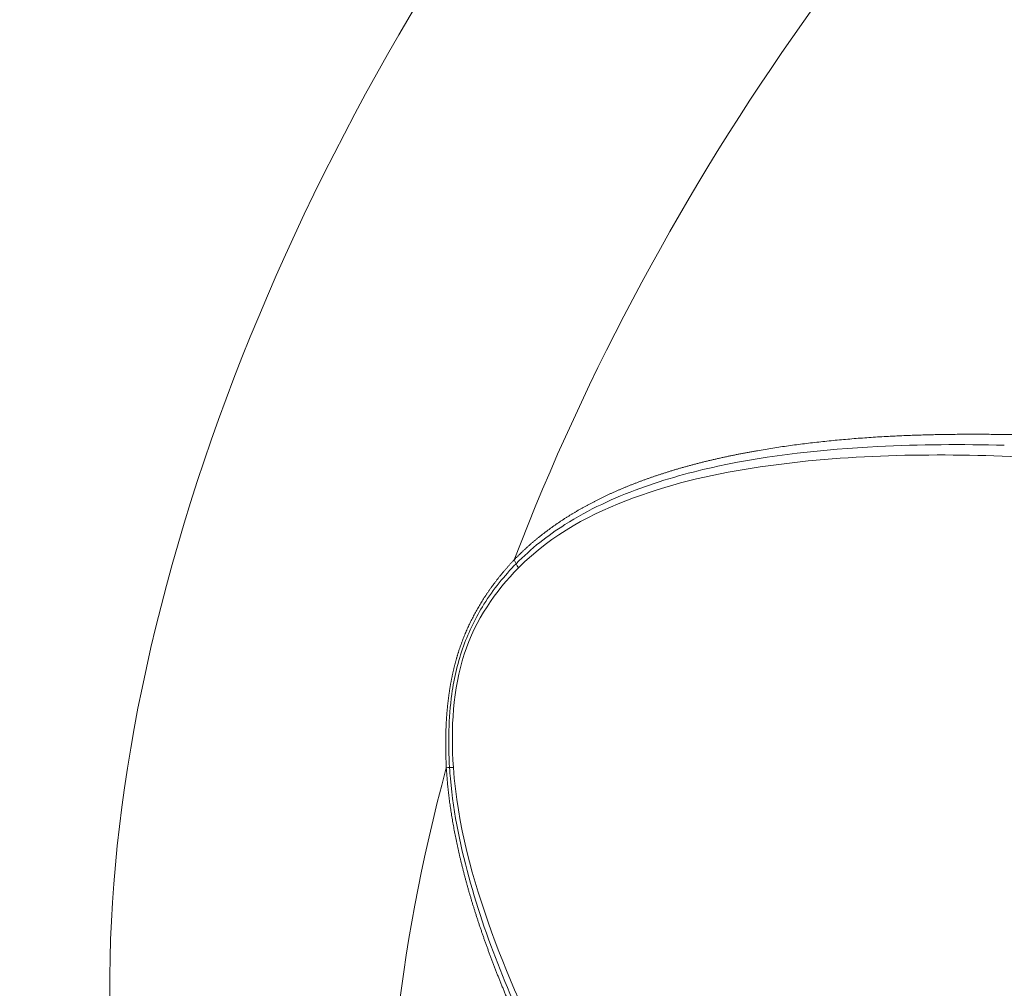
# Model space of a CAD drawing. Header units: millimetres. Extents: x 35469 to 44263, y -24881 to -16268.
# Tile 198 of 231: x 44141.73 to 44146.9, y -24501.81 to -24496.73. Entities that reach past the tile are written whole.
import ezdxf

# ---------------------------------------------------------------- set-up
doc = ezdxf.new("R2010")
doc.units = ezdxf.units.MM
doc.header["$LTSCALE"] = 0.3175
doc.layers.add('1轮廓实线层', color=7, linetype='Continuous', lineweight=18)

# ---------------------------------------------------------------- blocks, each defined once
blk = doc.blocks.new('MR20E-1840-Z')
at = {"layer": '1轮廓实线层'}
for centre, major_axis, ratio, start_param, end_param in [((15751.7412, -10779.1728), (4.0135, 6.4987), 0.556892, 6.283185, 9.459977), ((15756.8491, -10782.3275), (-3.8136, -6.175), 0.556892, 3.106106, 6.283185), ((15758.391, -10783.2797), (3.8729, 6.271), 0.556892, 1.016662, 1.898579), ((15754.0538, -10783.2779), (-0.2127, 0.2115), 0.552362, 0.975863, 1.152127), ((15758.391, -10783.2797), (3.8729, 6.271), 0.556892, 2.063859, 2.945777), ((15753.7119, -10784.3254), (-0.2993, -0.0208), 0.034411, 0.690222, 0.866485)]:
    blk.add_ellipse(centre, major_axis=major_axis, ratio=ratio, start_param=start_param, end_param=end_param, dxfattribs=at)
for points, knots in [([(15753.8378, -10783.2567), (15753.8394, -10783.2551), (15753.8425, -10783.2519), (15753.8472, -10783.2471), (15753.8519, -10783.2423), (15753.8566, -10783.2375), (15753.8614, -10783.2328), (15753.8662, -10783.2281), (15753.871, -10783.2234), (15753.8759, -10783.2187), (15753.8808, -10783.214), (15753.8857, -10783.2094), (15753.8906, -10783.2047), (15753.8956, -10783.2001), (15753.9006, -10783.1955), (15753.9056, -10783.191), (15753.9107, -10783.1864), (15753.9158, -10783.1819), (15753.9209, -10783.1774), (15753.926, -10783.1729), (15753.9312, -10783.1684), (15753.9364, -10783.1639), (15753.9416, -10783.1595), (15753.9469, -10783.155), (15753.9522, -10783.1506), (15753.9575, -10783.1463), (15753.9629, -10783.1419), (15753.9682, -10783.1375), (15753.9737, -10783.1332), (15753.9791, -10783.1289), (15753.9846, -10783.1246), (15753.99, -10783.1203), (15753.9956, -10783.116), (15754.0011, -10783.1118), (15754.0067, -10783.1076), (15754.0123, -10783.1034), (15754.018, -10783.0992), (15754.0236, -10783.095), (15754.0293, -10783.0908), (15754.035, -10783.0867), (15754.0408, -10783.0826), (15754.0466, -10783.0785), (15754.0524, -10783.0744), (15754.0582, -10783.0704), (15754.0641, -10783.0663), (15754.07, -10783.0623), (15754.0759, -10783.0583), (15754.0819, -10783.0543), (15754.0879, -10783.0503), (15754.0939, -10783.0464), (15754.1, -10783.0424), (15754.106, -10783.0385), (15754.1121, -10783.0346), (15754.1183, -10783.0307), (15754.1244, -10783.0269), (15754.1306, -10783.023), (15754.1368, -10783.0192), (15754.1431, -10783.0154), (15754.1494, -10783.0116), (15754.1557, -10783.0078), (15754.162, -10783.0041), (15754.1684, -10783.0003), (15754.1748, -10782.9966), (15754.1812, -10782.9929), (15754.1877, -10782.9892), (15754.1941, -10782.9855), (15754.2006, -10782.9819), (15754.2072, -10782.9783), (15754.2138, -10782.9747), (15754.2204, -10782.9711), (15754.227, -10782.9675), (15754.2336, -10782.9639), (15754.2403, -10782.9604), (15754.247, -10782.9569), (15754.2538, -10782.9534), (15754.2606, -10782.9499), (15754.2674, -10782.9464), (15754.2742, -10782.9429), (15754.2811, -10782.9395), (15754.2879, -10782.9361), (15754.2949, -10782.9327), (15754.3018, -10782.9293), (15754.3088, -10782.9259), (15754.3158, -10782.9226), (15754.3228, -10782.9193), (15754.3299, -10782.916), (15754.337, -10782.9127), (15754.3441, -10782.9094), (15754.3513, -10782.9061), (15754.3585, -10782.9029), (15754.3657, -10782.8997), (15754.3729, -10782.8965), (15754.3802, -10782.8933), (15754.3875, -10782.8901), (15754.3948, -10782.8869), (15754.4022, -10782.8838), (15754.4096, -10782.8807), (15754.417, -10782.8776), (15754.4244, -10782.8745), (15754.4319, -10782.8714), (15754.4394, -10782.8684), (15754.4469, -10782.8654), (15754.4545, -10782.8624), (15754.4621, -10782.8594), (15754.4697, -10782.8564), (15754.4774, -10782.8534), (15754.485, -10782.8505), (15754.4927, -10782.8476), (15754.5005, -10782.8446), (15754.5082, -10782.8418), (15754.516, -10782.8389), (15754.5239, -10782.836), (15754.5317, -10782.8332), (15754.5396, -10782.8304), (15754.5475, -10782.8276), (15754.5555, -10782.8248), (15754.5634, -10782.822), (15754.5714, -10782.8193), (15754.5795, -10782.8165), (15754.5875, -10782.8138), (15754.5956, -10782.8111), (15754.6037, -10782.8084), (15754.6119, -10782.8058), (15754.6201, -10782.8031), (15754.6283, -10782.8005), (15754.6365, -10782.7979), (15754.6448, -10782.7953), (15754.6531, -10782.7927), (15754.6614, -10782.7901), (15754.6697, -10782.7876), (15754.6781, -10782.7851), (15754.6865, -10782.7826), (15754.695, -10782.7801), (15754.7034, -10782.7776), (15754.7119, -10782.7751), (15754.7205, -10782.7727), (15754.729, -10782.7703), (15754.7376, -10782.7679), (15754.7462, -10782.7655), (15754.7549, -10782.7631), (15754.7635, -10782.7607), (15754.7723, -10782.7584), (15754.781, -10782.7561), (15754.7897, -10782.7538), (15754.7985, -10782.7515), (15754.8074, -10782.7492), (15754.8162, -10782.747), (15754.8251, -10782.7447), (15754.834, -10782.7425), (15754.8429, -10782.7403), (15754.8519, -10782.7381), (15754.8609, -10782.736), (15754.8699, -10782.7338), (15754.879, -10782.7317), (15754.8881, -10782.7296), (15754.8972, -10782.7275), (15754.9064, -10782.7254), (15754.9155, -10782.7233), (15754.9247, -10782.7213), (15754.934, -10782.7192), (15754.9432, -10782.7172), (15754.9525, -10782.7152), (15754.9618, -10782.7132), (15754.9712, -10782.7113), (15754.9806, -10782.7093), (15754.99, -10782.7074), (15754.9994, -10782.7055), (15755.0089, -10782.7036), (15755.0184, -10782.7017), (15755.0279, -10782.6998), (15755.0375, -10782.698), (15755.0471, -10782.6962), (15755.0567, -10782.6944), (15755.0663, -10782.6926), (15755.076, -10782.6908), (15755.0857, -10782.689), (15755.0955, -10782.6873), (15755.1052, -10782.6855), (15755.1387, -10782.6797), (15755.1965, -10782.6702), (15755.279, -10782.6579), (15755.3629, -10782.6468), (15755.4483, -10782.6369), (15755.535, -10782.6281), (15755.6232, -10782.6204), (15755.7127, -10782.6138), (15755.7847, -10782.6095), (15755.8387, -10782.6068), (15755.8745, -10782.6051), (15755.9106, -10782.6037), (15755.9471, -10782.6023), (15755.984, -10782.6012), (15756.0212, -10782.6002), (15756.0588, -10782.5993), (15756.0968, -10782.5987), (15756.1352, -10782.5981), (15756.1739, -10782.5978), (15756.2131, -10782.5975), (15756.2526, -10782.5975), (15756.2924, -10782.5976), (15756.3327, -10782.5978), (15756.3733, -10782.5982), (15756.4143, -10782.5988), (15756.4557, -10782.5995), (15756.4834, -10782.6), (15756.4973, -10782.6003)], [0, 0, 0, 0, 0.002203, 0.004411, 0.006624, 0.008842, 0.011065, 0.013294, 0.015527, 0.017766, 0.02001, 0.02226, 0.024515, 0.026775, 0.029041, 0.031312, 0.033589, 0.035871, 0.03816, 0.040454, 0.042753, 0.045059, 0.04737, 0.049687, 0.052011, 0.05434, 0.056675, 0.059016, 0.061363, 0.063717, 0.066077, 0.068442, 0.070815, 0.073193, 0.075578, 0.077969, 0.080367, 0.082771, 0.085181, 0.087598, 0.090022, 0.092452, 0.094889, 0.097333, 0.099783, 0.10224, 0.104704, 0.107175, 0.109653, 0.112137, 0.114628, 0.117127, 0.119632, 0.122145, 0.124664, 0.127191, 0.129725, 0.132266, 0.134814, 0.137369, 0.139932, 0.142502, 0.145079, 0.147664, 0.150256, 0.152855, 0.155462, 0.158077, 0.160698, 0.163328, 0.165965, 0.16861, 0.171262, 0.173922, 0.176589, 0.179265, 0.181948, 0.184639, 0.187337, 0.190044, 0.192758, 0.19548, 0.19821, 0.200948, 0.203694, 0.206448, 0.20921, 0.21198, 0.214758, 0.217545, 0.220339, 0.223141, 0.225952, 0.228771, 0.231598, 0.234433, 0.237276, 0.240128, 0.242988, 0.245856, 0.248733, 0.251618, 0.254511, 0.257413, 0.260323, 0.263242, 0.266169, 0.269105, 0.272049, 0.275002, 0.277963, 0.280933, 0.283911, 0.286899, 0.289894, 0.292899, 0.295912, 0.298933, 0.301964, 0.305003, 0.308051, 0.311108, 0.314173, 0.317248, 0.320331, 0.323423, 0.326524, 0.329633, 0.332752, 0.33588, 0.339016, 0.342162, 0.345316, 0.348479, 0.351652, 0.354833, 0.358024, 0.361223, 0.364432, 0.36765, 0.370876, 0.374112, 0.377357, 0.380611, 0.383875, 0.387147, 0.390429, 0.39372, 0.39702, 0.400329, 0.403648, 0.406976, 0.410313, 0.41366, 0.417015, 0.42038, 0.423755, 0.427139, 0.430532, 0.433934, 0.437346, 0.440768, 0.444198, 0.447639, 0.451088, 0.454547, 0.458016, 0.461494, 0.464981, 0.468478, 0.471985, 0.475501, 0.479027, 0.482562, 0.486107, 0.489661, 0.493225, 0.496799, 0.500382, 0.530007, 0.560075, 0.590593, 0.621563, 0.652993, 0.684884, 0.717243, 0.750072, 0.762841, 0.775741, 0.788771, 0.801931, 0.815222, 0.828644, 0.842197, 0.855882, 0.869698, 0.883647, 0.897727, 0.911939, 0.926284, 0.940762, 0.955372, 0.970115, 0.984991, 1, 1, 1, 1]), ([(15753.8482, -10783.2775), (15753.927, -10783.1968), (15754.0141, -10783.1291), (15754.2293, -10782.9924), (15754.3631, -10782.9309), (15754.6323, -10782.8327), (15754.769, -10782.7955), (15755.1827, -10782.7064), (15755.4636, -10782.6767), (15755.9689, -10782.651), (15756.1905, -10782.6495), (15756.4118, -10782.6549)], [0, 0, 0, 0, 0.114654, 0.114654, 0.273672, 0.273672, 0.43269, 0.43269, 0.750727, 0.750727, 1, 1, 1, 1]), ([(15756.4855, -10782.7152), (15756.0295, -10782.6971), (15755.576, -10782.7027), (15754.9055, -10782.8022), (15754.683, -10782.8507), (15754.2473, -10783.0119), (15754.0398, -10783.1191), (15753.8606, -10783.2993)], [0, 0, 0, 0, 0.5, 0.5, 0.75, 0.75, 1, 1, 1, 1]), ([(15753.4816, -10784.3481), (15753.4815, -10784.3453), (15753.4812, -10784.3397), (15753.4808, -10784.3314), (15753.4804, -10784.3231), (15753.4801, -10784.3148), (15753.4798, -10784.3066), (15753.4795, -10784.2984), (15753.4793, -10784.2902), (15753.479, -10784.282), (15753.4788, -10784.2739), (15753.4787, -10784.2658), (15753.4785, -10784.2577), (15753.4784, -10784.2496), (15753.4784, -10784.2416), (15753.4783, -10784.2336), (15753.4783, -10784.2256), (15753.4783, -10784.2177), (15753.4783, -10784.2098), (15753.4784, -10784.2019), (15753.4785, -10784.194), (15753.4786, -10784.1862), (15753.4787, -10784.1783), (15753.4789, -10784.1706), (15753.4791, -10784.1628), (15753.4794, -10784.1551), (15753.4796, -10784.1474), (15753.4799, -10784.1397), (15753.4802, -10784.132), (15753.4806, -10784.1244), (15753.481, -10784.1168), (15753.4814, -10784.1092), (15753.4818, -10784.1017), (15753.4822, -10784.0942), (15753.4827, -10784.0867), (15753.4833, -10784.0792), (15753.4838, -10784.0718), (15753.4844, -10784.0644), (15753.485, -10784.057), (15753.4856, -10784.0496), (15753.4863, -10784.0423), (15753.487, -10784.035), (15753.4877, -10784.0277), (15753.4884, -10784.0204), (15753.4892, -10784.0132), (15753.49, -10784.006), (15753.4908, -10783.9989), (15753.4917, -10783.9917), (15753.4926, -10783.9846), (15753.4935, -10783.9775), (15753.4945, -10783.9704), (15753.4954, -10783.9634), (15753.4965, -10783.9564), (15753.4975, -10783.9494), (15753.4985, -10783.9424), (15753.4996, -10783.9355), (15753.5008, -10783.9286), (15753.5019, -10783.9217), (15753.5031, -10783.9149), (15753.5043, -10783.908), (15753.5055, -10783.9012), (15753.5068, -10783.8944), (15753.5081, -10783.8877), (15753.5094, -10783.881), (15753.5108, -10783.8743), (15753.5121, -10783.8676), (15753.5135, -10783.861), (15753.515, -10783.8544), (15753.5164, -10783.8478), (15753.5179, -10783.8412), (15753.5195, -10783.8347), (15753.521, -10783.8281), (15753.5226, -10783.8217), (15753.5242, -10783.8152), (15753.5258, -10783.8088), (15753.5275, -10783.8024), (15753.5292, -10783.796), (15753.5309, -10783.7896), (15753.5327, -10783.7833), (15753.5344, -10783.777), (15753.5363, -10783.7707), (15753.5381, -10783.7645), (15753.54, -10783.7583), (15753.5419, -10783.7521), (15753.5438, -10783.7459), (15753.5457, -10783.7397), (15753.5484, -10783.7313), (15753.552, -10783.7207), (15753.5565, -10783.7078), (15753.5611, -10783.695), (15753.5658, -10783.6822), (15753.5707, -10783.6695), (15753.5758, -10783.6568), (15753.581, -10783.6442), (15753.5864, -10783.6316), (15753.5919, -10783.6191), (15753.5975, -10783.6067), (15753.6033, -10783.5943), (15753.6093, -10783.5819), (15753.6154, -10783.5696), (15753.6217, -10783.5574), (15753.6281, -10783.5452), (15753.6347, -10783.533), (15753.6414, -10783.5209), (15753.6483, -10783.5089), (15753.6553, -10783.4969), (15753.6625, -10783.485), (15753.6698, -10783.4731), (15753.6773, -10783.4612), (15753.6849, -10783.4494), (15753.6927, -10783.4377), (15753.7006, -10783.426), (15753.7087, -10783.4144), (15753.717, -10783.4028), (15753.7254, -10783.3912), (15753.7339, -10783.3798), (15753.7426, -10783.3683), (15753.7514, -10783.3569), (15753.7604, -10783.3456), (15753.7696, -10783.3343), (15753.7789, -10783.3231), (15753.7883, -10783.3119), (15753.7979, -10783.3007), (15753.8077, -10783.2896), (15753.8176, -10783.2786), (15753.8276, -10783.2676), (15753.8344, -10783.2603), (15753.8378, -10783.2567)], [0, 0, 0, 0, 0.006607, 0.013193, 0.019758, 0.026301, 0.032823, 0.039325, 0.045805, 0.052265, 0.058705, 0.065124, 0.071522, 0.077901, 0.08426, 0.090599, 0.096918, 0.103218, 0.109498, 0.115759, 0.122001, 0.128224, 0.134429, 0.140614, 0.146781, 0.15293, 0.159061, 0.165173, 0.171268, 0.177345, 0.183404, 0.189446, 0.195471, 0.201478, 0.207469, 0.213443, 0.219401, 0.225342, 0.231267, 0.237175, 0.243068, 0.248946, 0.254807, 0.260654, 0.266485, 0.272301, 0.278102, 0.283889, 0.289661, 0.295419, 0.301163, 0.306893, 0.31261, 0.318312, 0.324002, 0.329678, 0.335342, 0.340993, 0.346631, 0.352257, 0.357871, 0.363473, 0.369063, 0.374641, 0.380209, 0.385765, 0.39131, 0.396845, 0.402369, 0.407883, 0.413387, 0.418881, 0.424365, 0.42984, 0.435306, 0.440762, 0.44621, 0.45165, 0.457081, 0.462504, 0.467919, 0.473326, 0.478726, 0.484119, 0.489505, 0.494884, 0.500256, 0.511667, 0.523108, 0.534582, 0.546092, 0.557638, 0.569224, 0.580851, 0.592522, 0.604238, 0.616002, 0.627815, 0.63968, 0.651598, 0.663572, 0.675603, 0.687693, 0.699844, 0.712058, 0.724336, 0.736681, 0.749094, 0.761577, 0.774132, 0.786759, 0.799462, 0.812241, 0.825097, 0.838034, 0.851051, 0.864151, 0.877335, 0.890604, 0.903961, 0.917405, 0.930939, 0.944564, 0.958282, 0.972093, 0.985998, 1, 1, 1, 1]), ([(15753.848, -10783.2771), (15753.7867, -10783.3406), (15753.7297, -10783.4104), (15753.6366, -10783.5578), (15753.6003, -10783.6309), (15753.5433, -10783.789), (15753.5228, -10783.8747), (15753.4926, -10784.0874), (15753.4908, -10784.2179), (15753.4984, -10784.3475)], [0, 0, 0, 0, 0.25457, 0.25457, 0.470849, 0.470849, 0.687128, 0.687128, 1, 1, 1, 1]), ([(15753.8606, -10783.2993), (15753.7401, -10783.4205), (15753.6351, -10783.57), (15753.516, -10783.9344), (15753.5044, -10784.1422), (15753.5187, -10784.3468)], [0, 0, 0, 0, 0.5, 0.5, 1, 1, 1, 1]), ([(15754.8966, -10787.5042), (15754.8918, -10787.4969), (15754.8821, -10787.4825), (15754.8676, -10787.4609), (15754.8531, -10787.4393), (15754.8388, -10787.4179), (15754.8246, -10787.3965), (15754.8105, -10787.3751), (15754.7964, -10787.3539), (15754.7824, -10787.3327), (15754.7686, -10787.3116), (15754.7548, -10787.2906), (15754.7411, -10787.2696), (15754.7275, -10787.2487), (15754.714, -10787.2279), (15754.7005, -10787.2072), (15754.6872, -10787.1866), (15754.6739, -10787.166), (15754.6608, -10787.1455), (15754.6477, -10787.125), (15754.6347, -10787.1047), (15754.6218, -10787.0844), (15754.609, -10787.0642), (15754.5963, -10787.0441), (15754.5837, -10787.024), (15754.5711, -10787.004), (15754.5587, -10786.9841), (15754.5463, -10786.9643), (15754.534, -10786.9445), (15754.5218, -10786.9248), (15754.5097, -10786.9052), (15754.4977, -10786.8856), (15754.4858, -10786.8662), (15754.4739, -10786.8468), (15754.4622, -10786.8274), (15754.4505, -10786.8082), (15754.412, -10786.7443), (15754.3478, -10786.6362), (15754.2602, -10786.4837), (15754.1766, -10786.333), (15754.0969, -10786.1839), (15754.0424, -10786.0777), (15754.0107, -10786.0146), (15754.0005, -10785.9941), (15753.9904, -10785.9737), (15753.9804, -10785.9533), (15753.9705, -10785.933), (15753.9607, -10785.9128), (15753.951, -10785.8926), (15753.9414, -10785.8725), (15753.9319, -10785.8525), (15753.9225, -10785.8325), (15753.9132, -10785.8126), (15753.904, -10785.7928), (15753.8949, -10785.773), (15753.8858, -10785.7533), (15753.8769, -10785.7337), (15753.8681, -10785.7141), (15753.8594, -10785.6945), (15753.8507, -10785.6751), (15753.8422, -10785.6557), (15753.8338, -10785.6364), (15753.8255, -10785.6171), (15753.8172, -10785.5979), (15753.8091, -10785.5787), (15753.801, -10785.5597), (15753.7931, -10785.5406), (15753.7853, -10785.5217), (15753.7775, -10785.5028), (15753.7699, -10785.484), (15753.7623, -10785.4652), (15753.7549, -10785.4465), (15753.7475, -10785.4279), (15753.7403, -10785.4093), (15753.7331, -10785.3908), (15753.7261, -10785.3723), (15753.7191, -10785.354), (15753.7122, -10785.3356), (15753.7055, -10785.3174), (15753.6988, -10785.2992), (15753.6923, -10785.281), (15753.6858, -10785.263), (15753.6794, -10785.2449), (15753.6732, -10785.227), (15753.667, -10785.2091), (15753.6609, -10785.1913), (15753.6549, -10785.1735), (15753.6491, -10785.1558), (15753.6433, -10785.1382), (15753.6376, -10785.1206), (15753.632, -10785.1031), (15753.6266, -10785.0856), (15753.6212, -10785.0682), (15753.6159, -10785.0509), (15753.6107, -10785.0336), (15753.6056, -10785.0164), (15753.6006, -10784.9993), (15753.5958, -10784.9822), (15753.591, -10784.9651), (15753.5863, -10784.9482), (15753.5817, -10784.9313), (15753.5772, -10784.9144), (15753.5728, -10784.8976), (15753.5685, -10784.8809), (15753.5643, -10784.8643), (15753.5602, -10784.8477), (15753.5562, -10784.8311), (15753.5523, -10784.8146), (15753.5485, -10784.7982), (15753.5448, -10784.7819), (15753.5412, -10784.7656), (15753.5377, -10784.7493), (15753.5343, -10784.7331), (15753.531, -10784.717), (15753.5278, -10784.701), (15753.5247, -10784.685), (15753.5217, -10784.669), (15753.5188, -10784.6532), (15753.516, -10784.6373), (15753.5133, -10784.6216), (15753.5107, -10784.6059), (15753.5082, -10784.5902), (15753.5058, -10784.5747), (15753.5035, -10784.5591), (15753.5012, -10784.5437), (15753.4991, -10784.5283), (15753.4971, -10784.5129), (15753.4952, -10784.4977), (15753.4934, -10784.4824), (15753.4917, -10784.4673), (15753.4901, -10784.4522), (15753.4886, -10784.4371), (15753.4872, -10784.4221), (15753.4858, -10784.4072), (15753.4846, -10784.3923), (15753.4835, -10784.3775), (15753.4825, -10784.3628), (15753.4819, -10784.353), (15753.4816, -10784.3481)], [0, 0, 0, 0, 0.007734, 0.015433, 0.023096, 0.030724, 0.038317, 0.045875, 0.053398, 0.060885, 0.068337, 0.075754, 0.083136, 0.090483, 0.097794, 0.105071, 0.112312, 0.119519, 0.126691, 0.133827, 0.140929, 0.147996, 0.155028, 0.162025, 0.168987, 0.175915, 0.182808, 0.189666, 0.196489, 0.203278, 0.210032, 0.216751, 0.223436, 0.230087, 0.236702, 0.243284, 0.249831, 0.302143, 0.353263, 0.403209, 0.451999, 0.499653, 0.506251, 0.512817, 0.51935, 0.52585, 0.532318, 0.538754, 0.545158, 0.551529, 0.557868, 0.564176, 0.570451, 0.576694, 0.582906, 0.589086, 0.595234, 0.601351, 0.607436, 0.613491, 0.619513, 0.625505, 0.631466, 0.637395, 0.643294, 0.649162, 0.655, 0.660807, 0.666583, 0.67233, 0.678046, 0.683732, 0.689387, 0.695013, 0.70061, 0.706176, 0.711714, 0.717221, 0.7227, 0.728149, 0.733569, 0.738961, 0.744324, 0.749658, 0.754963, 0.760241, 0.76549, 0.770711, 0.775904, 0.781069, 0.786207, 0.791317, 0.796401, 0.801457, 0.806485, 0.811488, 0.816463, 0.821412, 0.826335, 0.831232, 0.836102, 0.840947, 0.845767, 0.850561, 0.85533, 0.860073, 0.864792, 0.869487, 0.874157, 0.878803, 0.883424, 0.888022, 0.892597, 0.897148, 0.901676, 0.906181, 0.910663, 0.915123, 0.919561, 0.923977, 0.928371, 0.932743, 0.937095, 0.941425, 0.945735, 0.950024, 0.954293, 0.958542, 0.962771, 0.966982, 0.971173, 0.975345, 0.979499, 0.983634, 0.987752, 0.991852, 0.995934, 1, 1, 1, 1]), ([(15754.8776, -10787.4182), (15754.759, -10787.2415), (15754.6427, -10787.062), (15754.3475, -10786.5849), (15754.1719, -10786.2797), (15753.8535, -10785.6408), (15753.7102, -10785.3111), (15753.5584, -10784.7757), (15753.5197, -10784.593), (15753.5012, -10784.3863), (15753.4998, -10784.3669), (15753.4985, -10784.3475)], [0, 0, 0, 0, 0.196746, 0.196746, 0.51153, 0.51153, 0.826315, 0.826315, 0.983707, 0.983707, 1, 1, 1, 1]), ([(15753.5187, -10784.3468), (15753.5396, -10784.647), (15753.6201, -10784.9363), (15753.8192, -10785.4846), (15753.9402, -10785.7456), (15754.3338, -10786.506), (15754.6327, -10786.9765), (15754.9455, -10787.4332)], [0, 0, 0, 0, 0.25, 0.25, 0.5, 0.5, 1, 1, 1, 1])]:
    blk.add_open_spline(points, degree=3, knots=knots, dxfattribs=at)

msp = doc.modelspace()

# ---------------------------------------------------------------- block references
msp.add_blockref('MR20E-1840-Z', (28390.4852, -13716.3054))

doc.saveas('drawing.dxf')
